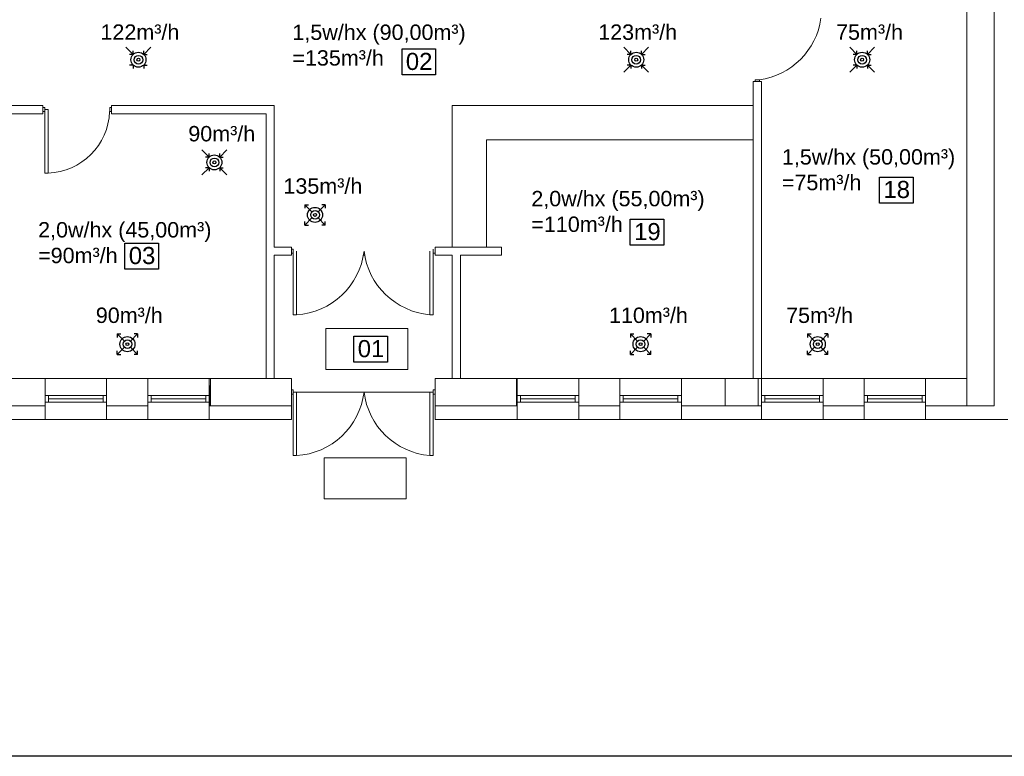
# Model space of a CAD drawing. Extents: x 280060 to 689961, y 120405 to 160329.
# Tile 6 of 85: x 658563 to 660002, y 145019 to 146096. Entities that reach past the tile are written whole.
import ezdxf

# ---------------------------------------------------------------- set-up
doc = ezdxf.new("R2010")
doc.units = 0
doc.header["$MEASUREMENT"] = 0
for name, color, linetype, lineweight in [('KAM-pro Biała Zarys', 7, 'CONTINUOUS', 9), ('KAM-pro Opis Wentylacji', 7, 'CONTINUOUS', 5), ('KAM-pro Podkład Sanitarny', 253, 'CONTINUOUS', 25), ('KAM-pro Wentylacja Nawiew', 1, 'CONTINUOUS', 30), ('KAM-pro Wentylacja Wywiew', 161, 'CONTINUOUS', 30)]:
    doc.layers.add(name, color=color, linetype=linetype, lineweight=lineweight)
doc.styles.add('ARIAL', font='arial.ttf')
doc.styles.add('damian', font='arial.ttf')

msp = doc.modelspace()

# ---------------------------------------------------------------- hatches: boundary and pattern name
at = {"layer": 'KAM-pro Podkład Sanitarny', "lineweight": 20, "ltscale": 13}
h = msp.add_hatch(dxfattribs=at)
h.set_pattern_fill('ANSI31', color=256, scale=5)
h.set_pattern_definition([(45, (-1177208088.919, -935592908.474), (-11.22532015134, 11.22532015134), [])])
h.paths.add_polyline_path([(658841.7, 145571.8), (658839.7, 145571.8), (658839.7, 145531.8), (658841.7, 145531.8)])

# ---------------------------------------------------------------- linework, layer by layer
at = {"layer": 'KAM-pro Biała Zarys', "lineweight": 25}
for points in [[(655816.5, 147989.2), (662116.5, 147989.2), (662116.5, 145019.2), (655816.5, 145019.2)], [(659121.4, 146053.5), (659170.6, 146053.5), (659170.6, 146015.5), (659121.4, 146015.5)], [(659819.4, 145866.2), (659868.6, 145866.2), (659868.6, 145828.2), (659819.4, 145828.2)], [(659455, 145804.7), (659504.2, 145804.7), (659504.2, 145766.7), (659455, 145766.7)], [(658716.5, 145769.7), (658765.7, 145769.7), (658765.7, 145731.7), (658716.5, 145731.7)], [(659051.1, 145633.6), (659100.3, 145633.6), (659100.3, 145595.5), (659051.1, 145595.5)]]:
    msp.add_lwpolyline(points, close=True, dxfattribs=at)
at = {"layer": 'KAM-pro Podkład Sanitarny', "lineweight": 20, "ltscale": 13}
for p, q in [((659986.7, 145531.8), (659986.7, 146246.8)), ((659946.7, 145571.8), (659946.7, 146125.8)), ((659946.7, 145571.8), (659946.7, 146125.8)), ((659634.7, 146005.8), (659634.7, 145571.8)), ((659646.7, 146005.8), (659634.7, 146005.8)), ((659640.7, 146008.3), (659637.7, 146008.3)), ((659637.7, 146008.3), (659637.7, 146005.8)), ((659640.7, 146008.3), (659643.7, 146008.3)), ((659643.7, 146008.3), (659643.7, 146005.8)), ((659646.7, 146005.8), (659646.7, 145571.8)), ((658536.7, 145970.8), (658596.7, 145970.8)), ((658536.7, 145958.8), (658596.7, 145958.8)), ((658536.7, 145958.8), (658596.7, 145958.8)), ((658596.7, 145958.8), (658536.7, 145958.8)), ((658596.7, 145958.8), (658596.7, 145970.8)), ((658599.2, 145967.8), (658596.7, 145967.8)), ((658596.7, 145961.8), (658596.7, 145967.8)), ((658599.2, 145961.8), (658596.7, 145961.8)), ((658599.2, 145964.8), (658599.2, 145967.8)), ((658599.2, 145964.8), (658604.2, 145964.8)), ((658599.2, 145964.8), (658599.2, 145961.8)), ((658599.2, 145961.8), (658599.2, 145871.8)), ((658604.2, 145871.8), (658604.2, 145964.8)), ((658694.2, 145964.8), (658694.2, 145967.8)), ((658694.2, 145967.8), (658696.7, 145967.8)), ((658694.2, 145964.8), (658694.2, 145961.8)), ((658694.2, 145961.8), (658696.7, 145961.8)), ((658696.7, 145970.8), (658934.7, 145970.8)), ((658696.7, 145958.8), (658696.7, 145970.8)), ((658696.7, 145958.8), (658922.7, 145958.8)), ((658922.7, 145958.8), (658922.7, 145571.8)), ((658934.7, 145970.8), (658934.7, 145763.8)), ((659194.7, 145970.8), (659634.7, 145970.8)), ((659194.7, 145970.8), (659194.7, 145763.8)), ((659634.7, 145970.8), (659634.7, 145920.8)), ((659634.7, 145920.8), (659244.7, 145920.8)), ((659244.7, 145920.8), (659244.7, 145763.8)), ((658599.2, 145871.8), (658604.2, 145871.8)), ((658934.7, 145763.8), (658959.7, 145763.8)), ((658959.7, 145751.8), (658959.7, 145763.8)), ((658962.2, 145760.8), (658959.7, 145760.8)), ((658962.2, 145757.8), (658962.2, 145760.8)), ((658962.2, 145757.8), (658962.2, 145754.8)), ((658967.2, 145664.8), (658967.2, 145757.8)), ((659162.1, 145664.8), (659162.1, 145757.8)), ((659167.1, 145757.8), (659167.1, 145760.8)), ((659167.1, 145757.8), (659167.1, 145754.8)), ((659169.7, 145763.8), (659266.7, 145763.8)), ((659169.7, 145751.8), (659169.7, 145763.8)), ((659266.7, 145763.8), (659266.7, 145751.8)), ((658934.7, 145751.8), (658934.7, 145571.8)), ((658934.7, 145571.8), (658934.7, 145751.8)), ((658934.7, 145751.8), (658959.7, 145751.8)), ((658934.7, 145751.8), (658959.7, 145751.8)), ((658962.2, 145754.8), (658959.7, 145754.8)), ((658962.2, 145754.8), (658962.2, 145664.8)), ((659065, 145751.8), (659066.8, 145751.8)), ((659167.1, 145754.8), (659169.6, 145754.8)), ((659167.1, 145754.8), (659167.1, 145664.8)), ((659169.7, 145751.8), (659194.7, 145751.8)), ((659194.7, 145751.8), (659194.7, 145571.8)), ((659206.7, 145751.8), (659206.7, 145571.8)), ((659206.7, 145751.8), (659266.7, 145751.8)), ((658962.2, 145664.8), (658967.2, 145664.8)), ((659162.1, 145664.8), (659167.1, 145664.8)), ((659010, 145644.8), (659130, 145644.8)), ((659010, 145584.8), (659010, 145644.8)), ((659130, 145644.8), (659130, 145584.8)), ((659130, 145584.8), (659010, 145584.8)), ((658482.7, 145571.8), (658599.7, 145571.8)), ((658536.7, 145571.8), (658596.7, 145571.8)), ((658599.7, 145511.8), (658599.7, 145571.8)), ((658599.7, 145571.8), (658689.7, 145571.8)), ((658689.7, 145571.8), (658749.7, 145571.8)), ((658689.7, 145511.8), (658689.7, 145571.8)), ((658749.7, 145511.8), (658749.7, 145571.8)), ((658749.7, 145571.8), (658839.7, 145571.8)), ((658839.7, 145571.8), (658959.7, 145571.8)), ((658839.7, 145511.8), (658839.7, 145571.8)), ((658841.7, 145571.8), (658841.7, 145531.8)), ((658959.7, 145511.8), (658959.7, 145571.8)), ((659169.7, 145571.8), (659289.7, 145571.8)), ((659169.7, 145511.8), (659169.7, 145571.8)), ((659288.7, 145571.8), (659288.7, 145531.8)), ((659289.7, 145511.8), (659289.7, 145571.8)), ((659289.7, 145571.8), (659379.7, 145571.8)), ((659379.7, 145511.8), (659379.7, 145571.8)), ((659379.7, 145571.8), (659439.7, 145571.8)), ((659439.7, 145511.8), (659439.7, 145571.8)), ((659439.7, 145571.8), (659529.7, 145571.8)), ((659529.7, 145571.8), (659646.7, 145571.8)), ((659529.7, 145511.8), (659529.7, 145571.8)), ((659593.7, 145571.8), (659593.7, 145531.8)), ((659641.7, 145571.8), (659641.7, 145531.8)), ((659646.7, 145511.8), (659646.7, 145571.8)), ((659646.7, 145571.8), (659736.7, 145571.8)), ((659736.7, 145571.8), (659796.7, 145571.8)), ((659736.7, 145511.8), (659736.7, 145571.8)), ((659796.7, 145511.8), (659796.7, 145571.8)), ((659796.7, 145571.8), (659886.7, 145571.8)), ((659886.7, 145571.8), (659946.7, 145571.8)), ((659886.7, 145511.8), (659886.7, 145571.8)), ((659946.7, 145571.8), (659946.7, 145531.8)), ((658599.7, 145546.8), (658689.7, 145546.8)), ((658604.7, 145536.8), (658604.7, 145546.8)), ((658604.7, 145541.8), (658684.7, 145541.8)), ((658684.7, 145536.8), (658684.7, 145546.8)), ((658749.7, 145546.8), (658839.7, 145546.8)), ((658754.7, 145536.8), (658754.7, 145546.8)), ((658754.7, 145541.8), (658834.7, 145541.8)), ((658834.7, 145536.8), (658834.7, 145546.8)), ((658962.2, 145554.8), (658959.7, 145554.8)), ((658962.2, 145548.8), (658959.7, 145548.8)), ((658962.2, 145551.8), (658962.2, 145554.8)), ((658962.2, 145551.8), (658962.2, 145548.8)), ((658962.2, 145551.8), (659167.1, 145551.8)), ((658962.2, 145548.8), (658962.2, 145458.8)), ((658967.2, 145458.8), (658967.2, 145551.8)), ((659162.1, 145458.8), (659162.1, 145551.8)), ((659167.1, 145551.8), (659167.1, 145554.8)), ((659167.1, 145554.8), (659169.6, 145554.8)), ((659167.1, 145551.8), (659167.1, 145548.8)), ((659167.1, 145548.8), (659169.6, 145548.8)), ((659167.1, 145548.8), (659167.1, 145458.8)), ((659289.7, 145546.8), (659379.7, 145546.8)), ((659294.7, 145536.8), (659294.7, 145546.8)), ((659294.7, 145541.8), (659374.7, 145541.8)), ((659374.7, 145536.8), (659374.7, 145546.8)), ((659439.7, 145546.8), (659529.7, 145546.8)), ((659444.7, 145536.8), (659444.7, 145546.8)), ((659444.7, 145541.8), (659524.7, 145541.8)), ((659524.7, 145536.8), (659524.7, 145546.8)), ((659646.7, 145546.8), (659736.7, 145546.8)), ((659651.7, 145536.8), (659651.7, 145546.8)), ((659651.7, 145541.8), (659731.7, 145541.8)), ((659731.7, 145536.8), (659731.7, 145546.8)), ((659796.7, 145546.8), (659886.7, 145546.8)), ((659801.7, 145536.8), (659801.7, 145546.8)), ((659801.7, 145541.8), (659881.7, 145541.8)), ((659881.7, 145536.8), (659881.7, 145546.8)), ((658482.7, 145531.8), (658599.7, 145531.8)), ((658599.7, 145536.8), (658689.7, 145536.8)), ((658599.7, 145536.8), (658604.7, 145536.8)), ((658689.7, 145531.8), (658749.7, 145531.8)), ((658749.7, 145536.8), (658839.7, 145536.8)), ((658749.7, 145536.8), (658754.7, 145536.8)), ((658839.7, 145531.8), (658959.7, 145531.8)), ((659169.7, 145531.8), (659289.7, 145531.8)), ((659289.7, 145536.8), (659379.7, 145536.8)), ((659289.7, 145536.8), (659294.7, 145536.8)), ((659379.7, 145531.8), (659439.7, 145531.8)), ((659439.7, 145536.8), (659529.7, 145536.8)), ((659439.7, 145536.8), (659444.7, 145536.8)), ((659529.7, 145531.8), (659646.7, 145531.8)), ((659646.7, 145536.8), (659736.7, 145536.8)), ((659646.7, 145536.8), (659651.7, 145536.8)), ((659736.7, 145531.8), (659796.7, 145531.8)), ((659796.7, 145536.8), (659886.7, 145536.8)), ((659796.7, 145536.8), (659801.7, 145536.8)), ((659886.7, 145531.8), (659946.7, 145531.8)), ((659946.7, 145531.8), (659986.7, 145531.8)), ((658482.7, 145511.8), (658599.7, 145511.8)), ((658599.7, 145511.8), (658689.7, 145511.8)), ((658689.7, 145511.8), (658749.7, 145511.8)), ((658749.7, 145511.8), (658839.7, 145511.8)), ((658839.7, 145511.8), (658959.7, 145511.8)), ((659169.7, 145511.8), (659289.7, 145511.8)), ((659289.7, 145511.8), (659379.7, 145511.8)), ((659379.7, 145511.8), (659439.7, 145511.8)), ((659439.7, 145511.8), (659529.7, 145511.8)), ((659529.7, 145511.8), (659646.7, 145511.8)), ((659646.7, 145511.8), (659736.7, 145511.8)), ((659736.7, 145511.8), (659796.7, 145511.8)), ((659796.7, 145511.8), (659886.7, 145511.8)), ((659886.7, 145511.8), (660006.7, 145511.8)), ((658962.2, 145458.8), (658967.2, 145458.8)), ((659007.7, 145455.7), (659127.7, 145455.7)), ((659007.7, 145395.7), (659007.7, 145455.7)), ((659127.7, 145455.7), (659127.7, 145395.7)), ((659162.1, 145458.8), (659167.1, 145458.8)), ((659127.7, 145395.7), (659007.7, 145395.7))]:
    msp.add_line(p, q, dxfattribs=at)
for points in [[(658696.7, 145970.8), (658696.7, 145958.8), (658922.7, 145958.8), (658922.7, 145571.8), (658934.7, 145571.8), (658934.7, 145751.8), (658959.7, 145751.8), (658959.7, 145763.8), (658934.7, 145763.8), (658934.7, 145970.8), (658696.7, 145970.8), (658696.7, 145958.8)], [(659379.7, 145531.8), (659439.7, 145531.8), (659439.7, 145511.8), (659379.7, 145511.8), (659379.7, 145531.8)]]:
    msp.add_lwpolyline(points, dxfattribs=at)
for centre, radius, start, end in [((659629.1, 146112.9), 105.6, 277.942, 352.058), ((658600.4, 145965.5), 93.8, 272.2775, 357.7225), ((658960.8, 145770.5), 105.9, 273.4452, 353.1196), ((659171.4, 145770.7), 106.3, 186.9639, 264.9412), ((658960.8, 145564.5), 105.9, 273.4452, 353.1196), ((659171.4, 145564.7), 106.3, 186.9639, 264.9412)]:
    msp.add_arc(centre, radius, start, end, dxfattribs=at)
at = {"layer": 'KAM-pro Wentylacja Nawiew', "lineweight": 25}
for p, q in [((658989.8, 145815.3), (658979.4, 145825.7)), ((658979.4, 145825.7), (658979.4, 145820.5)), ((658979.4, 145825.7), (658984.6, 145825.7)), ((658998.8, 145815.3), (659009.2, 145825.7)), ((659009.2, 145825.7), (659004, 145825.7)), ((659009.2, 145825.7), (659009.2, 145820.5)), ((658989.8, 145806.3), (658979.4, 145795.9)), ((658979.4, 145795.9), (658979.4, 145801.1)), ((658998.8, 145806.3), (659009.2, 145795.9)), ((659009.2, 145795.9), (659009.2, 145801.1)), ((658979.4, 145795.9), (658984.6, 145795.9)), ((659009.2, 145795.9), (659004, 145795.9)), ((658715.6, 145626.3), (658705.2, 145636.7)), ((658705.2, 145636.7), (658705.2, 145631.5)), ((658705.2, 145636.7), (658710.4, 145636.7)), ((658724.6, 145626.3), (658735, 145636.7)), ((658735, 145636.7), (658729.8, 145636.7)), ((658735, 145636.7), (658735, 145631.5)), ((659465.6, 145626.3), (659455.2, 145636.7)), ((659455.2, 145636.7), (659455.2, 145631.5)), ((659455.2, 145636.7), (659460.4, 145636.7)), ((659474.6, 145626.3), (659485, 145636.7)), ((659485, 145636.7), (659479.8, 145636.7)), ((659485, 145636.7), (659485, 145631.5)), ((659724.5, 145626.3), (659714.1, 145636.7)), ((659714.1, 145636.7), (659714.1, 145631.5)), ((659714.1, 145636.7), (659719.3, 145636.7)), ((659733.5, 145626.3), (659743.9, 145636.7)), ((659743.9, 145636.7), (659738.7, 145636.7)), ((659743.9, 145636.7), (659743.9, 145631.5)), ((658715.6, 145617.3), (658705.2, 145606.9)), ((658724.6, 145617.3), (658735, 145606.9)), ((659465.6, 145617.3), (659455.2, 145606.9)), ((659474.6, 145617.3), (659485, 145606.9)), ((659724.5, 145617.3), (659714.1, 145606.9)), ((659733.5, 145617.3), (659743.9, 145606.9)), ((658705.2, 145606.9), (658705.2, 145612.1)), ((658705.2, 145606.9), (658710.4, 145606.9)), ((658735, 145606.9), (658729.8, 145606.9)), ((658735, 145606.9), (658735, 145612.1)), ((659455.2, 145606.9), (659455.2, 145612.1)), ((659455.2, 145606.9), (659460.4, 145606.9)), ((659485, 145606.9), (659479.8, 145606.9)), ((659485, 145606.9), (659485, 145612.1)), ((659714.1, 145606.9), (659714.1, 145612.1)), ((659714.1, 145606.9), (659719.3, 145606.9)), ((659743.9, 145606.9), (659738.7, 145606.9)), ((659743.9, 145606.9), (659743.9, 145612.1))]:
    msp.add_line(p, q, dxfattribs=at)
for centre, radius in [((658994.3, 145810.8), 11), ((658994.3, 145810.8), 6.37), ((658994.3, 145810.8), 2.17), ((658720.1, 145621.8), 11), ((658720.1, 145621.8), 6.37), ((659470.1, 145621.8), 11), ((659470.1, 145621.8), 6.37), ((659729, 145621.8), 11), ((659729, 145621.8), 6.37), ((658720.1, 145621.8), 2.17), ((659470.1, 145621.8), 2.17), ((659729, 145621.8), 2.17)]:
    msp.add_circle(centre, radius, dxfattribs=at)
at = {"layer": 'KAM-pro Wentylacja Wywiew', "lineweight": 25}
for p, q in [((658718, 146055.9), (658728.4, 146045.5)), ((658728.4, 146045.5), (658723.2, 146045.5)), ((658728.4, 146045.5), (658728.4, 146050.7)), ((658754.3, 146055.9), (658744, 146045.5)), ((658744, 146045.5), (658744, 146050.7)), ((658744, 146045.5), (658749.1, 146045.5)), ((659445.5, 146055.9), (659455.9, 146045.5)), ((659455.9, 146045.5), (659450.7, 146045.5)), ((659455.9, 146045.5), (659455.9, 146050.7)), ((659481.8, 146055.9), (659471.4, 146045.5)), ((659471.4, 146045.5), (659471.4, 146050.7)), ((659471.4, 146045.5), (659476.6, 146045.5)), ((659775.8, 146055.9), (659786.1, 146045.5)), ((659786.1, 146045.5), (659781, 146045.5)), ((659786.1, 146045.5), (659786.1, 146050.7)), ((659812.1, 146055.9), (659801.7, 146045.5)), ((659801.7, 146045.5), (659801.7, 146050.7)), ((659801.7, 146045.5), (659806.9, 146045.5)), ((658728.4, 146029.9), (658723.2, 146029.9)), ((658728.4, 146029.9), (658728.4, 146024.8)), ((658744, 146029.9), (658744, 146024.8)), ((658744, 146029.9), (658749.1, 146029.9)), ((659445.5, 146019.6), (659455.9, 146029.9)), ((659455.9, 146029.9), (659450.7, 146029.9)), ((659455.9, 146029.9), (659455.9, 146024.8)), ((659481.8, 146019.6), (659471.4, 146029.9)), ((659471.4, 146029.9), (659471.4, 146024.8)), ((659471.4, 146029.9), (659476.6, 146029.9)), ((659775.8, 146019.6), (659786.1, 146029.9)), ((659786.1, 146029.9), (659781, 146029.9)), ((659786.1, 146029.9), (659786.1, 146024.8)), ((659812.1, 146019.6), (659801.7, 146029.9)), ((659801.7, 146029.9), (659801.7, 146024.8)), ((659801.7, 146029.9), (659806.9, 146029.9)), ((658829, 145905.7), (658839.4, 145895.3)), ((658839.4, 145895.3), (658839.4, 145900.5)), ((658865.3, 145905.7), (658855, 145895.3)), ((658855, 145895.3), (658855, 145900.5)), ((658839.4, 145895.3), (658834.2, 145895.3)), ((658855, 145895.3), (658860.1, 145895.3)), ((658829, 145869.4), (658839.4, 145879.8)), ((658839.4, 145879.8), (658834.2, 145879.8)), ((658839.4, 145879.8), (658839.4, 145874.6)), ((658865.3, 145869.4), (658855, 145879.8)), ((658855, 145879.8), (658855, 145874.6)), ((658855, 145879.8), (658860.1, 145879.8))]:
    msp.add_line(p, q, dxfattribs=at)
for centre, radius in [((658736.2, 146037.7), 11), ((659463.7, 146037.7), 11), ((659793.9, 146037.7), 11), ((658736.2, 146037.7), 6.37), ((658736.2, 146037.7), 2.17), ((659463.7, 146037.7), 6.37), ((659463.7, 146037.7), 2.17), ((659793.9, 146037.7), 6.37), ((659793.9, 146037.7), 2.17), ((658847.2, 145887.6), 11), ((658847.2, 145887.6), 6.37), ((658847.2, 145887.6), 2.17)]:
    msp.add_circle(centre, radius, dxfattribs=at)

# ---------------------------------------------------------------- texts
at = {"layer": 'KAM-pro Biała Zarys', "lineweight": 25, "char_height": 25, "width": 31.17, "attachment_point": 1, "style": 'ARIAL'}
for s, insert in [('02', (659127, 146047.7)), ('18', (659825, 145860.5)), ('19', (659460.6, 145798.9)), ('03', (658722.1, 145763.9)), ('01', (659056.7, 145627.8))]:
    msp.add_mtext(s, dxfattribs=dict(at, insert=insert))
at = {"layer": 'KAM-pro Opis Wentylacji', "char_height": 22.5, "width": 256.443, "attachment_point": 1, "style": 'damian'}
for s, insert in [('1,5w/hx (90,00m³) \\P=135m³/h', (658961.2, 146089.1)), ('1,5w/hx (50,00m³) \\P=75m³/h', (659676.6, 145906.9)), ('2,0w/hx (55,00m³) \\P=110m³/h', (659310.4, 145845.9)), ('2,0w/hx (45,00m³) \\P=90m³/h', (658589.6, 145800.3))]:
    msp.add_mtext(s, dxfattribs=dict(at, insert=insert))
at = {"layer": 'KAM-pro Wentylacja Nawiew', "lineweight": 25, "char_height": 22.5, "width": 101.034, "attachment_point": 1, "style": 'damian'}
for s, insert in [('135m³/h', (658948.1, 145864.3)), ('90m³/h', (658673.9, 145675.3)), ('110m³/h', (659423.9, 145675.3)), ('75m³/h', (659682.8, 145675.3))]:
    msp.add_mtext(s, dxfattribs=dict(at, insert=insert))
at = {"layer": 'KAM-pro Wentylacja Wywiew', "lineweight": 25, "char_height": 22.5, "width": 101.034, "attachment_point": 1, "style": 'damian'}
for s, insert in [('122m³/h', (658680.7, 146089.3)), ('123m³/h', (659408.2, 146089.3)), ('75m³/h', (659755.8, 146089.3)), ('90m³/h', (658809.1, 145940.8))]:
    msp.add_mtext(s, dxfattribs=dict(at, insert=insert))

doc.saveas('drawing.dxf')
